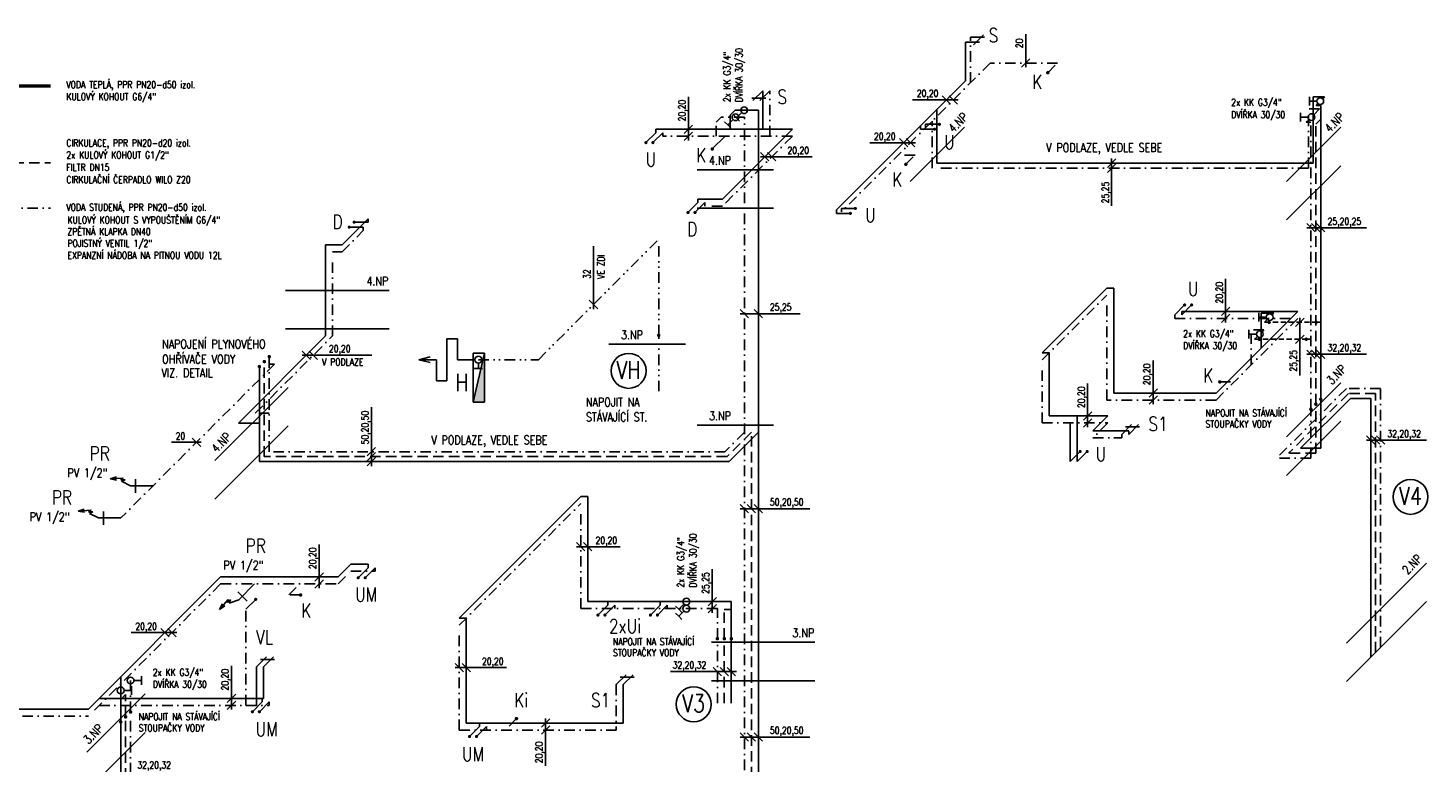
# Model space of a CAD drawing. Extents: x -388847 to -134749, y 81682 to 194994.
# Tile 16 of 23: x -154756 to -134749, y 98001 to 108502. Entities that reach past the tile are written whole.
import ezdxf
from ezdxf.enums import TextEntityAlignment as Align

# ---------------------------------------------------------------- set-up
doc = ezdxf.new("R2010")
doc.units = 0
doc.header["$MEASUREMENT"] = 0
for name, pattern in [('DASHDOT', [1, 0.5, -0.25, 0, -0.25]), ('DASHED', [0.75, 0.5, -0.25]), ('DIVIDE', [1.25, 0.5, -0.25, 0, -0.25, 0, -0.25]), ('HIDDEN', [0.375, 0.25, -0.125])]:
    doc.linetypes.add(name, pattern=pattern)
for name, color, linetype in [('ZT-ARMAT', 4, 'Continuous'), ('ZT-TEXT', 2, 'Continuous'), ('ZT-VOD', 1, 'Continuous'), ('ZT-VOST', 4, 'Continuous')]:
    doc.layers.add(name, color=color, linetype=linetype)
doc.styles.add('C', font='simplexc', dxfattribs={"width": 0.8})
doc.styles.add('SIMPLEX', font='SIMPLEX.shx', dxfattribs={"width": 0.8})

# ---------------------------------------------------------------- blocks, each defined once
blk = doc.blocks.new('CST')
at = {"color": 2}
blk.add_circle((0, 0), 250, dxfattribs=at)
at = {"color": 1, "style": 'SIMPLEX', "width": 0.8}
blk.add_attdef('CISLO\\STOUPACKY', text='', height=250, dxfattribs=at).set_placement((0, -113), align=Align.CENTER)
blk = doc.blocks.new('VEN')
at = {"layer": 'ZT-ARMAT', "color": 4}
for p, q in [((0, 155), (-62, 155)), ((0, 155), (62, 155)), ((0, 155), (62, 155)), ((0, 48), (0, 155))]:
    blk.add_line(p, q, dxfattribs=at)
blk.add_circle((0, 0), 48.1, dxfattribs=at)
blk = doc.blocks.new('T212')
at = {"layer": 'ZT-ARMAT', "color": 4}
for p, q in [((321, 1), (0, 0)), ((250, 101), (250, -93)), ((321, 1), (450, -64)), ((450, -64), (400, -86)), ((400, -86), (464, -88)), ((464, -88), (426, -109)), ((426, -109), (613, -96)), ((613, -96), (521, -79)), ((613, -96), (524, -125))]:
    blk.add_line(p, q, dxfattribs=at)
blk = doc.blocks.new('HYDRA25')
at = {"layer": 'ZT-ARMAT', "color": 4}
for p, q in [((-450, 300), (-450, -300)), ((-300, 300), (-450, 300)), ((-300, 0), (-300, 300)), ((-850, 0), (-690, 42)), ((-600, 0), (-850, 0)), ((-850, 0), (-690, -42)), ((-600, -300), (-600, 0)), ((-50, 0), (-300, 0)), ((87, 92), (-73, -608)), ((-73, 92), (-73, -608)), ((87, 92), (-73, 92)), ((87, 92), (87, -608)), ((-58, -126), (0, -126)), ((0, -50), (0, -126)), ((58, -126), (0, -126)), ((0, -126), (59, -126)), ((-450, -300), (-600, -300)), ((87, -608), (-73, -608))]:
    blk.add_line(p, q, dxfattribs=at)
blk.add_circle((0, 0), 50, dxfattribs=at)
blk.add_solid([(-73, -608), (87, -608), (87, 92)], dxfattribs=at)
at = {"layer": 'ZT-ARMAT', "color": 1, "style": 'SIMPLEX', "width": 0.8}
blk.add_text('H', height=250, dxfattribs=at).set_placement((-327, -451))

msp = doc.modelspace()

# ---------------------------------------------------------------- linework, layer by layer
at = {"layer": 'ZT-TEXT', "linetype": 'ByBlock'}
for p, q in [((-140498.3, 107941.9), (-140498.3, 108415.1)), ((-140438.3, 108061.9), (-140558.3, 107941.9)), ((-145317.5, 106896.4), (-145317.5, 107520)), ((-142113.6, 107475.7), (-141461.3, 107475.7)), ((-141571, 107415.7), (-141691, 107535.7)), ((-141471, 107415.7), (-141591, 107535.7)), ((-145257.5, 107116.4), (-145377.5, 106996.4)), ((-145257.5, 107016.4), (-145377.5, 106896.4)), ((-142726.3, 106863), (-142074, 106863)), ((-142183.7, 106803), (-142303.7, 106923)), ((-142083.7, 106803), (-142203.7, 106923)), ((-144166.4, 106602.6), (-144286.4, 106722.6)), ((-144286.4, 106662.6), (-143551, 106662.6)), ((-144066.4, 106602.6), (-144186.4, 106722.6)), ((-139269.6, 105961.7), (-139269.6, 106637.9)), ((-139209.6, 106631), (-139329.6, 106511)), ((-139209.6, 106560.3), (-139329.6, 106440.3)), ((-136362.4, 105587.9), (-136482.4, 105707.9)), ((-136482.4, 105647.9), (-135626.8, 105647.9)), ((-136291.6, 105587.9), (-136411.6, 105707.9)), ((-136220.9, 105587.9), (-136340.9, 105707.9)), ((-146674.3, 104485.5), (-146674.3, 105383.6)), ((-137640.5, 104293.9), (-137640.5, 104917.5)), ((-146614.3, 104491.8), (-146734.3, 104611.8)), ((-144457.3, 104359.3), (-144577.3, 104479.3)), ((-144257.3, 104359.3), (-144377.3, 104479.3)), ((-137580.5, 104513.9), (-137700.5, 104393.9)), ((-144577.3, 104419.3), (-143721.7, 104419.3)), ((-137580.5, 104413.9), (-137700.5, 104293.9)), ((-136520.1, 104357.6), (-136640.1, 104237.6)), ((-136580.1, 103538.4), (-136580.1, 104359.8)), ((-136520.1, 104116.2), (-136640.1, 103996.2)), ((-150719.4, 103767.2), (-150839.4, 103887.2)), ((-150619.4, 103767.2), (-150739.4, 103887.2)), ((-136362.4, 103781), (-136482.4, 103901)), ((-136482.4, 103841), (-135626.8, 103841)), ((-136291.6, 103781), (-136411.6, 103901)), ((-136220.9, 103781), (-136340.9, 103901)), ((-150839.4, 103827.2), (-149843.8, 103827.2)), ((-138674.6, 103127.1), (-138674.6, 103750.6)), ((-139612.6, 102800.9), (-139612.6, 103424.5)), ((-138614.6, 103347.1), (-138734.6, 103227.1)), ((-138614.6, 103247.1), (-138734.6, 103127.1)), ((-149848.4, 102241.3), (-149848.4, 103087.4)), ((-139552.6, 103020.9), (-139672.6, 102900.9)), ((-139552.6, 102920.9), (-139672.6, 102800.9)), ((-152287.8, 102523.3), (-152407.8, 102643.3)), ((-135507.9, 102555.1), (-135627.9, 102675.1)), ((-135437.2, 102555.1), (-135557.2, 102675.1)), ((-135366.5, 102555.1), (-135486.5, 102675.1)), ((-152705.4, 102583.3), (-152283, 102583.3)), ((-149788.4, 102509), (-149908.4, 102389)), ((-149788.4, 102438.3), (-149908.4, 102318.3)), ((-135627.9, 102615.1), (-134772.3, 102615.1)), ((-149788.4, 102367.6), (-149908.4, 102247.6)), ((-144457.3, 101573.9), (-144577.3, 101693.9)), ((-144357.3, 101573.9), (-144477.3, 101693.9)), ((-144257.3, 101573.9), (-144377.3, 101693.9)), ((-144577.3, 101633.9), (-143583.6, 101633.9)), ((-150594.9, 100499.5), (-150594.9, 101123)), ((-146797.3, 101030.4), (-146917.3, 101150.4)), ((-146917.3, 101090.4), (-146293.8, 101090.4)), ((-146697.3, 101030.4), (-146817.3, 101150.4)), ((-150534.9, 100719.5), (-150654.9, 100599.5)), ((-144977.3, 100146.5), (-144977.3, 100770.1)), ((-150534.9, 100619.5), (-150654.9, 100499.5)), ((-144917.3, 100366.5), (-145037.3, 100246.5)), ((-144917.3, 100266.5), (-145037.3, 100146.5)), ((-153281, 99863.8), (-152628.8, 99863.8)), ((-152738.4, 99803.8), (-152858.4, 99923.8)), ((-152638.4, 99803.8), (-152758.4, 99923.8)), ((-151847.8, 98764.8), (-151847.8, 99388.4)), ((-148532.6, 99303.6), (-148652.6, 99423.6)), ((-148652.6, 99363.6), (-147917.2, 99363.6)), ((-148432.6, 99303.6), (-148552.6, 99423.6)), ((-145574.2, 99308), (-144631, 99308)), ((-144844.6, 99248), (-144964.6, 99368)), ((-144744.6, 99248), (-144864.6, 99368)), ((-144644.6, 99248), (-144764.6, 99368)), ((-151787.8, 98984.8), (-151907.8, 98864.8)), ((-151787.8, 98884.8), (-151907.8, 98764.8)), ((-147358.6, 97962), (-147358.6, 98638.1)), ((-147298.6, 98631.2), (-147418.6, 98511.2)), ((-147298.6, 98531.2), (-147418.6, 98411.2)), ((-144457.3, 98312.4), (-144577.3, 98432.4)), ((-144577.3, 98372.4), (-143583.6, 98372.4)), ((-144357.3, 98312.4), (-144477.3, 98432.4)), ((-144257.3, 98312.4), (-144377.3, 98432.4))]:
    msp.add_line(p, q, dxfattribs=at)
at = {"layer": 'ZT-VOD', "color": 1}
for p, q in [((-141357.4, 108299.2), (-141157.4, 108299.2)), ((-141101.4, 108405.3), (-141242.8, 108263.8)), ((-144211.2, 107500.4), (-144411.2, 107500.4)), ((-144255.1, 107606.4), (-144396.6, 107465)), ((-144255.1, 107606.4), (-144255.1, 107056.4)), ((-145783.4, 107006.4), (-145783.4, 107056.4)), ((-142000.7, 107055.9), (-142000.7, 107105.9)), ((-142000.7, 107055.9), (-141800.7, 107055.9)), ((-145783.4, 107006.4), (-145924.8, 106865)), ((-145182.6, 106007.7), (-145182.6, 106057.7)), ((-145182.6, 106007.7), (-145324, 105866.3)), ((-143202.8, 105853.8), (-143202.8, 105903.8)), ((-143202.8, 105853.8), (-143002.8, 105853.8)), ((-149893.8, 105727.7), (-150093.8, 105727.7)), ((-149893.8, 105727.7), (-149893.8, 105777.7)), ((-138267.7, 104403.9), (-138126.3, 104545.3)), ((-138267.7, 104453.9), (-138267.7, 104403.9)), ((-139760.7, 102960.9), (-139760.7, 102310.9)), ((-139025.5, 102696.1), (-138884.1, 102837.5)), ((-139069.5, 102802.2), (-138869.5, 102802.2)), ((-139025.5, 102746.1), (-139025.5, 102696.1)), ((-139760.7, 102310.9), (-139619.3, 102452.3)), ((-149895.4, 100789.8), (-149895.4, 100839.8)), ((-149895.4, 100789.8), (-150036.8, 100648.4)), ((-146469.4, 100256.5), (-146610.8, 100115.1)), ((-146469.4, 100256.5), (-146469.4, 100306.5)), ((-145719.4, 100256.5), (-145860.8, 100115.1)), ((-145719.4, 100256.5), (-145719.4, 100306.5)), ((-151432.5, 99480.9), (-151232.5, 99480.9)), ((-151388.6, 99374.8), (-151247.2, 99516.2)), ((-151388.6, 98924.8), (-151388.6, 99374.8)), ((-146250.3, 99121.2), (-146108.8, 99262.7)), ((-146294.2, 99227.3), (-146094.2, 99227.3)), ((-146250.3, 98571.2), (-146250.3, 99121.2)), ((-151407.9, 98874.8), (-151549.4, 98733.4)), ((-151407.9, 98874.8), (-151407.9, 98924.8)), ((-148304.3, 98521.2), (-148445.7, 98379.8)), ((-148304.3, 98521.2), (-148304.3, 98571.2))]:
    msp.add_line(p, q, dxfattribs=at)
at = {"layer": 'ZT-VOD', "color": 1, "linetype": 'Continuous', "ltscale": 300}
for p, q in [((-141357.4, 108299.2), (-141357.4, 107749.2)), ((-141357.4, 107749.2), (-143202.8, 105903.8)), ((-136226.5, 107517.9), (-136387.9, 107517.9)), ((-136387.9, 106571), (-136387.9, 107517.9)), ((-136226.5, 107517.9), (-136253.9, 107490.6)), ((-144720.3, 107256.4), (-144649.8, 107327)), ((-144720.3, 107056.4), (-144720.3, 107256.4)), ((-144317.3, 107327), (-144649.8, 107327)), ((-144317.3, 91397), (-144317.3, 107327)), ((-141766, 106571), (-141766, 107340.7)), ((-136346.9, 107397.6), (-136321.9, 107422.6)), ((-136280.9, 107397.6), (-136346.9, 107397.6)), ((-136280.9, 103197.6), (-136280.9, 107397.6)), ((-145783.4, 107056.4), (-143832.5, 107056.4)), ((-143832.5, 107056.4), (-144831.2, 106057.7)), ((-136387.9, 106571), (-141766, 106571)), ((-144831.2, 106057.7), (-145182.6, 106057.7)), ((-150268.2, 105403.3), (-149893.8, 105777.7)), ((-150503.3, 104103.3), (-150503.3, 105403.3)), ((-150503.3, 105403.3), (-150268.2, 105403.3)), ((-140263.1, 103860.9), (-139336.9, 104787.1)), ((-139336.9, 104787.1), (-139236.9, 104787.1)), ((-139236.9, 103287.1), (-139236.9, 104787.1)), ((-138267.7, 104453.9), (-136609.7, 104453.9)), ((-137776.5, 103287.1), (-136609.7, 104453.9)), ((-136952.3, 104430.3), (-137133.3, 104430.3)), ((-137133.3, 103930.3), (-137133.3, 104430.3)), ((-137084.9, 104297.6), (-137045.4, 104337.2)), ((-137019, 104297.6), (-137084.9, 104297.6)), ((-136952.3, 104430.3), (-136977.4, 104405.1)), ((-136280.9, 104297.6), (-136346.9, 104297.6)), ((-151749, 102857.5), (-150503.3, 104103.3)), ((-140263.1, 103860.9), (-140163.1, 103860.9)), ((-140163.1, 102960.9), (-140163.1, 103860.9)), ((-151449, 102307.6), (-151449, 103665.2)), ((-137776.5, 103287.1), (-139236.9, 103287.1)), ((-151449, 102857.5), (-151749, 102857.5)), ((-140163.1, 102960.9), (-139322.1, 102960.9)), ((-139322.1, 102960.9), (-139536.9, 102746.1)), ((-144317.3, 102727), (-144736.7, 102307.6)), ((-139536.9, 102746.1), (-139025.5, 102746.1)), ((-144736.7, 102307.6), (-151449, 102307.6)), ((-148592.6, 100071.2), (-146857.3, 101806.5)), ((-146857.3, 101806.5), (-146757.3, 101806.5)), ((-146757.3, 100306.5), (-146757.3, 101806.5)), ((-150324.5, 100659.5), (-150144.1, 100839.8)), ((-150144.1, 100839.8), (-149895.4, 100839.8)), ((-152002.8, 100659.5), (-153892.5, 98769.7)), ((-152002.8, 100659.5), (-150324.5, 100659.5)), ((-144704.6, 100306.5), (-146757.3, 100306.5)), ((-144704.6, 100306.5), (-144704.6, 99777)), ((-148592.6, 100071.2), (-148492.6, 100071.2)), ((-148492.6, 98571.2), (-148492.6, 100071.2)), ((-153430.9, 98588.3), (-153430.9, 99231.3)), ((-153737.5, 98924.8), (-151388.6, 98924.8)), ((-156236.1, 98769.7), (-153892.5, 98769.7)), ((-148492.6, 98571.2), (-146250.3, 98571.2))]:
    msp.add_line(p, q, dxfattribs=at)
at = {"layer": 'ZT-VOD', "color": 131, "linetype": 'DASHDOT', "ltscale": 300}
for p, q in [((-141286.7, 107719.9), (-141286.7, 108369.9)), ((-141004.8, 108001.9), (-143132.1, 105874.5)), ((-140043.3, 108001.9), (-141004.8, 108001.9)), ((-140182.1, 107863.1), (-140043.3, 108001.9)), ((-144155.1, 106956.4), (-144155.1, 107606.4)), ((-136297.3, 107347.2), (-136458.6, 107347.2)), ((-136458.6, 106500.3), (-136458.6, 107347.2)), ((-136297.3, 107347.2), (-136380.8, 107263.7)), ((-144920.3, 107156.4), (-144849.8, 107227)), ((-144920.3, 106956.4), (-144920.3, 107156.4)), ((-144517.3, 107227), (-144849.8, 107227)), ((-144517.3, 91597), (-144517.3, 107227)), ((-141836.7, 106500.3), (-141836.7, 107170)), ((-136488.3, 107156.2), (-136448.8, 107195.7)), ((-136422.4, 107156.2), (-136488.3, 107156.2)), ((-136422.4, 103056.2), (-136422.4, 107156.2)), ((-143832.5, 106956.4), (-145683.4, 106956.4)), ((-143832.5, 106956.4), (-144831.2, 105957.7)), ((-142078.8, 106686.5), (-142320.2, 106686.5)), ((-142210.2, 106555), (-142078.8, 106686.5)), ((-136458.6, 106500.3), (-141836.7, 106500.3)), ((-155065, 105929.4), (-154434.8, 105929.4)), ((-144831.2, 105957.7), (-145082.6, 105957.7)), ((-150268.2, 105303.3), (-149964.5, 105607)), ((-150403.3, 104103.3), (-150403.3, 105303.3)), ((-150403.3, 105303.3), (-150268.2, 105303.3)), ((-140263.1, 103760.9), (-139336.9, 104687.1)), ((-139336.9, 103187.1), (-139336.9, 104687.1)), ((-138367.7, 104353.9), (-136609.7, 104353.9)), ((-137776.5, 103187.1), (-136609.7, 104353.9)), ((-151507.6, 102999), (-150403.3, 104103.3)), ((-137093.7, 104188.9), (-137274.7, 104188.9)), ((-137274.7, 103688.9), (-137274.7, 104188.9)), ((-137226.3, 104056.2), (-137186.8, 104095.7)), ((-137160.4, 104056.2), (-137226.3, 104056.2)), ((-137093.7, 104188.9), (-137118.9, 104163.7)), ((-136422.4, 104056.2), (-136488.3, 104056.2)), ((-151232.2, 103699), (-153427.4, 101503.7)), ((-151307.6, 102449), (-151307.6, 103806.6)), ((-151307.6, 103699), (-151232.2, 103699)), ((-140263.1, 102860.9), (-140263.1, 103760.9)), ((-137723.5, 103445.9), (-137517.7, 103445.9)), ((-137776.5, 103187.1), (-139336.9, 103187.1)), ((-151307.6, 102999), (-151507.6, 102999)), ((-140263.1, 102860.9), (-139322.1, 102860.9)), ((-139322.1, 102860.9), (-139536.9, 102646.1)), ((-144517.3, 102727), (-144795.3, 102449)), ((-139536.9, 102646.1), (-139125.5, 102646.1)), ((-144795.3, 102449), (-151307.6, 102449)), ((-148592.6, 99971.2), (-146857.3, 101706.5)), ((-146857.3, 100206.5), (-146857.3, 101706.5)), ((-150324.5, 100559.5), (-150144.1, 100739.8)), ((-150144.1, 100739.8), (-149795.4, 100739.8)), ((-152002.8, 100559.5), (-153892.5, 98669.7)), ((-152002.8, 100559.5), (-150324.5, 100559.5)), ((-151028.2, 100401.8), (-150870.6, 100559.5)), ((-150859.8, 100401.8), (-151028.2, 100401.8)), ((-151642.9, 98824.8), (-151642.9, 100197.7)), ((-144904.6, 100206.5), (-146857.3, 100206.5)), ((-144904.6, 99777), (-144904.6, 100206.5)), ((-148592.6, 98471.2), (-148592.6, 99971.2)), ((-153289.5, 98729.7), (-153289.5, 99272.7)), ((-146350.3, 99121.2), (-146350.3, 98471.2)), ((-156336.1, 98669.7), (-153892.5, 98669.7)), ((-153737.5, 98824.8), (-151307.9, 98824.8)), ((-147774.7, 98635.7), (-147941.7, 98468.6)), ((-148592.6, 98471.2), (-146350.3, 98471.2))]:
    msp.add_line(p, q, dxfattribs=at)
at = {"layer": 'ZT-VOD', "color": 131}
for p, q in [((-141286.7, 108369.9), (-141086.7, 108369.9)), ((-144155.1, 107606.4), (-144296.6, 107465)), ((-141930, 107126.6), (-141730, 107126.6)), ((-141930, 107076.6), (-141930, 107126.6)), ((-145683.4, 107006.4), (-145824.8, 106865)), ((-145683.4, 106956.4), (-145683.4, 107006.4)), ((-145082.6, 106007.7), (-145224, 105866.3)), ((-145082.6, 105957.7), (-145082.6, 106007.7)), ((-143132.1, 105924.5), (-142932.1, 105924.5)), ((-143132.1, 105874.5), (-143132.1, 105924.5)), ((-150164.5, 105657), (-149964.5, 105657)), ((-149964.5, 105607), (-149964.5, 105657)), ((-138367.7, 104403.9), (-138226.3, 104545.3)), ((-138367.7, 104403.9), (-138367.7, 104353.9)), ((-139860.7, 102310.9), (-139860.7, 102860.9)), ((-139125.5, 102696.1), (-138984.1, 102837.5)), ((-139125.5, 102696.1), (-139125.5, 102646.1)), ((-139860.7, 102310.9), (-139719.3, 102452.3)), ((-149795.4, 100789.8), (-149936.8, 100648.4)), ((-149795.4, 100739.8), (-149795.4, 100789.8)), ((-151642.9, 100197.7), (-151501.4, 100339.1)), ((-146369.4, 100256.5), (-146510.8, 100115.1)), ((-146369.4, 100206.5), (-146369.4, 100256.5)), ((-145619.4, 100256.5), (-145760.8, 100115.1)), ((-145619.4, 100206.5), (-145619.4, 100256.5)), ((-151488.6, 99374.8), (-151347.2, 99516.2)), ((-151488.6, 99374.8), (-151488.6, 98824.8)), ((-146350.3, 99121.2), (-146208.8, 99262.7)), ((-151307.9, 98874.8), (-151449.4, 98733.4)), ((-151307.9, 98824.8), (-151307.9, 98874.8)), ((-148204.3, 98521.2), (-148345.7, 98379.8)), ((-148204.3, 98471.2), (-148204.3, 98521.2))]:
    msp.add_line(p, q, dxfattribs=at)
at = {"layer": 'ZT-VOD', "color": 1, "lineweight": 50, "ltscale": 0.3}
msp.add_line((-155933.9, 107678.1), (-154434.8, 107678.1), dxfattribs=at)
at = {"layer": 'ZT-VOD', "color": 8, "ltscale": 300}
for p, q in [((-141372.3, 107084.4), (-142146.8, 106309.8)), ((-135994.2, 107084.4), (-136768.7, 106309.8)), ((-144103.3, 106477), (-145194.9, 106477)), ((-135994.2, 106534.4), (-136768.7, 105759.8)), ((-144103.3, 105927), (-145194.9, 105927)), ((-151073.5, 104753.3), (-149595.8, 104753.3)), ((-151073.5, 104203.3), (-149595.8, 104203.3)), ((-145361.6, 103984), (-146453.3, 103984)), ((-151039.9, 103366.7), (-152084.7, 102321.8)), ((-135994.2, 103434.4), (-136768.7, 102659.8)), ((-136768.7, 102109.8), (-135994.2, 102884.4)), ((-151039.9, 102816.7), (-152084.7, 101771.8)), ((-144103.3, 102827), (-145194.9, 102827)), ((-143509.8, 99727), (-144987.5, 99727)), ((-144987.5, 99177), (-143509.8, 99177)), ((-153914, 98155.2), (-153081.3, 98988)), ((-153914, 97605.2), (-153081.3, 98438))]:
    msp.add_line(p, q, dxfattribs=at)
at = {"layer": 'ZT-VOD', "color": 1, "linetype": 'DASHED', "ltscale": 300}
for p, q in [((-136351.6, 107130.6), (-136280.9, 107201.3)), ((-136351.6, 103126.9), (-136351.6, 107130.6)), ((-155190.9, 106576.9), (-154434.8, 106576.9)), ((-151378.3, 102378.3), (-151378.3, 103735.9)), ((-144417.3, 102727), (-144766, 102378.3)), ((-144417.3, 91497), (-144417.3, 102727)), ((-144766, 102378.3), (-151378.3, 102378.3)), ((-144804.6, 99777), (-144804.6, 100192.7)), ((-144804.6, 100192.7), (-144704.6, 100192.7)), ((-153430.9, 98907.9), (-153360.2, 98978.6)), ((-153360.2, 98659), (-153360.2, 98978.6))]:
    msp.add_line(p, q, dxfattribs=at)
at = {"layer": 'ZT-VOD', "color": 131, "ltscale": 300}
msp.add_line((-144976.7, 106774.4), (-144794.7, 106956.4), dxfattribs=at)
at = {"layer": 'ZT-VOD', "color": 131, "linetype": 'DIVIDE', "ltscale": 300}
for p, q in [((-147462.4, 103763.8), (-145742.2, 105484)), ((-145742.2, 104111.4), (-145742.2, 105484)), ((-148319.5, 103763.8), (-147462.4, 103763.8))]:
    msp.add_line(p, q, dxfattribs=at)
at = {"layer": 'ZT-VOD', "color": 7, "linetype": 'HIDDEN', "ltscale": 300}
for p, q in [((-137078.5, 104297.6), (-136346.9, 104297.6)), ((-137219.9, 104056.2), (-136488.3, 104056.2))]:
    msp.add_line(p, q, dxfattribs=at)
at = {"layer": 'ZT-VOD', "color": 7, "linetype": 'DIVIDE', "ltscale": 300}
msp.add_line((-145742.2, 103312.4), (-145742.2, 104111.4), dxfattribs=at)
at = {"layer": 'ZT-VOD', "color": 7, "linetype": 'DASHDOT', "ltscale": 300}
for p, q in [((-135915, 103352.5), (-136911.2, 102356.2)), ((-135426.5, 103352.5), (-135915, 103352.5)), ((-135426.5, 101395.6), (-135426.5, 103352.5)), ((-136422.4, 102356.2), (-136422.4, 103056.2)), ((-136422.4, 102356.2), (-136911.2, 102356.2)), ((-135426.5, 99652.5), (-135426.5, 101299.5)), ((-144904.6, 98855.2), (-144904.6, 99777)), ((-153289.5, 90649.7), (-153289.5, 98729.7))]:
    msp.add_line(p, q, dxfattribs=at)
at = {"layer": 'ZT-VOD', "color": 7, "linetype": 'DASHED', "ltscale": 300}
for p, q in [((-135885.7, 103281.8), (-136740.5, 102426.9)), ((-135497.2, 103281.8), (-135885.7, 103281.8)), ((-135497.2, 99581.8), (-135497.2, 103281.8)), ((-136351.6, 102426.9), (-136351.6, 103126.9)), ((-136351.6, 102426.9), (-136740.5, 102426.9)), ((-144804.6, 98855.2), (-144804.6, 99777)), ((-153360.2, 90579), (-153360.2, 98659))]:
    msp.add_line(p, q, dxfattribs=at)
at = {"layer": 'ZT-VOD', "color": 7, "linetype": 'Continuous', "ltscale": 300}
for p, q in [((-135856.4, 103211.1), (-136569.8, 102497.6)), ((-136280.9, 102497.6), (-136280.9, 103197.6)), ((-135567.9, 103211.1), (-135856.4, 103211.1)), ((-135567.9, 99511.1), (-135567.9, 103211.1)), ((-136280.9, 102497.6), (-136569.8, 102497.6)), ((-144704.6, 98855.2), (-144704.6, 99777)), ((-153430.9, 90508.3), (-153430.9, 98588.3))]:
    msp.add_line(p, q, dxfattribs=at)
at = {"layer": 'ZT-VOD', "color": 7, "linetype": 'Continuous', "ltscale": 200}
for p, q in [((-134772, 100857), (-135914.3, 99714.7)), ((-135914.3, 99164.7), (-134772, 100307))]:
    msp.add_line(p, q, dxfattribs=at)
at = {"layer": 'ZT-VOD', "color": 131, "ltscale": 300, "const_width": 25}
for points in [[(-140190.9, 107872, 1), (-140173.3, 107854.3, 1)], [(-144985.5, 106783.3, 1), (-144967.9, 106765.6, 1)], [(-142219.1, 106563.8, 1), (-142201.4, 106546.1, 1)], [(-137006.5, 104297.6, 1), (-137031.5, 104297.6, 1)], [(-136334.4, 104297.6, 1), (-136359.4, 104297.6, 1)], [(-145729.7, 104111.4, 1), (-145754.7, 104111.4, 1)], [(-137147.9, 104056.2, 1), (-137172.9, 104056.2, 1)], [(-136475.8, 104056.2, 1), (-136500.8, 104056.2, 1)], [(-151436.5, 103665.2, 1), (-151461.5, 103665.2, 1)], [(-151365.8, 103735.9, 1), (-151390.8, 103735.9, 1)], [(-151295.1, 103806.6, 1), (-151320.1, 103806.6, 1)], [(-137736, 103445.9, 1), (-137711, 103445.9, 1)], [(-136409.9, 103056.2, 1), (-136434.9, 103056.2, 1)], [(-136339.1, 103126.9, 1), (-136364.1, 103126.9, 1)], [(-136268.4, 103197.6, 1), (-136293.4, 103197.6, 1)], [(-150872.3, 100401.8, 1), (-150847.3, 100401.8, 1)], [(-144892.1, 99777, 1), (-144917.1, 99777, 1)], [(-144792.1, 99777, 1), (-144817.1, 99777, 1)], [(-144692.1, 99777, 1), (-144717.1, 99777, 1)], [(-153347.7, 98659, 1), (-153372.7, 98659, 1)], [(-153277, 98729.7, 1), (-153302, 98729.7, 1)], [(-147783.5, 98644.5, 1), (-147765.9, 98626.8, 1)], [(-153418.4, 98588.3, 1), (-153443.4, 98588.3, 1)]]:
    msp.add_lwpolyline(points, format="xyb", close=True, dxfattribs=at)
at = {"layer": 'ZT-VOD', "color": 1, "const_width": 22.5}
for points in [[(-141812, 107055.9, 1), (-141789.5, 107055.9, 1)], [(-141741.3, 107126.6, 1), (-141718.8, 107126.6, 1)], [(-145936.1, 106865, 1), (-145913.6, 106865, 1)], [(-145836.1, 106865, 1), (-145813.6, 106865, 1)], [(-145335.3, 105866.3, 1), (-145312.8, 105866.3, 1)], [(-145235.3, 105866.3, 1), (-145212.8, 105866.3, 1)], [(-143014.1, 105853.8, 1), (-142991.6, 105853.8, 1)], [(-142943.4, 105924.5, 1), (-142920.9, 105924.5, 1)], [(-150175.7, 105657, 1), (-150153.2, 105657, 1)], [(-150105, 105727.7, 1), (-150082.5, 105727.7, 1)], [(-138237.5, 104545.3, 1), (-138215, 104545.3, 1)], [(-138137.5, 104545.3, 1), (-138115, 104545.3, 1)], [(-139730.6, 102452.3, 1), (-139708.1, 102452.3, 1)], [(-139630.6, 102452.3, 1), (-139608.1, 102452.3, 1)], [(-150048.1, 100648.4, 1), (-150025.6, 100648.4, 1)], [(-149948.1, 100648.4, 1), (-149925.6, 100648.4, 1)], [(-151512.7, 100339.1, 1), (-151490.2, 100339.1, 1)], [(-146622.1, 100115.1, 1), (-146599.6, 100115.1, 1)], [(-146522.1, 100115.1, 1), (-146499.6, 100115.1, 1)], [(-145872.1, 100115.1, 1), (-145849.6, 100115.1, 1)], [(-145772.1, 100115.1, 1), (-145749.6, 100115.1, 1)], [(-151560.6, 98733.4, 1), (-151538.1, 98733.4, 1)], [(-151460.6, 98733.4, 1), (-151438.1, 98733.4, 1)], [(-148456.9, 98379.8, 1), (-148434.4, 98379.8, 1)], [(-148356.9, 98379.8, 1), (-148334.4, 98379.8, 1)]]:
    msp.add_lwpolyline(points, format="xyb", close=True, dxfattribs=at)

# ---------------------------------------------------------------- block references
at = {"color": 7, "linetype": 'DASHDOT', "ltscale": 300, "rotation": 269.9999999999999}
for p in [(-153289.5, 99179.7), (-153430.9, 99038.3)]:
    msp.add_blockref('VEN', p, dxfattribs=at)
at = {"layer": 'ZT-VOD', "color": 1, "linetype": 'Continuous', "ltscale": 300}
for name, p, rotation in [('VEN', (-136287.9, 107456.6), 89.99999999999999), ('VEN', (-144646.7, 107227), 135), ('VEN', (-144521.5, 107327), 135), ('VEN', (-136414.8, 107229.7), 89.99999999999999), ('VEN', (-137011.4, 104371.1), 89.99999999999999), ('VEN', (-137152.8, 104129.7), 89.99999999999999), ('T212', (-151516.5, 100559.5), 225), ('VEN', (-145347.2, 100306.5), 134.9999999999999), ('VEN', (-145347.2, 100206.5), 134.9999999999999)]:
    msp.add_blockref(name, p, dxfattribs=dict(at, rotation=rotation))
at = {"layer": 'ZT-VOD', "color": 131, "linetype": 'DIVIDE', "ltscale": 300}
msp.add_blockref('HYDRA25', (-148319.5, 103763.8), dxfattribs=at)
at = {"layer": 'ZT-VOD', "color": 131, "linetype": 'DASHDOT', "ltscale": 300, "rotation": 179.9999999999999}
for p in [(-152967.9, 101963.3), (-153427.4, 101503.7)]:
    msp.add_blockref('T212', p, dxfattribs=at)
at = {"layer": 'ZT-VOD', "color": 7, "linetype": 'DASHED', "ltscale": 300}
msp.add_blockref('CST', (-134998.8, 101803.8), dxfattribs=at).add_auto_attribs({'CISLO\\STOUPACKY': 'V4'})
at = {"layer": 'ZT-VOD', "color": 3, "linetype": 'DASHED', "ltscale": 300}
msp.add_blockref('CST', (-145242, 98840.9), dxfattribs=at).add_auto_attribs({'CISLO\\STOUPACKY': 'V3'})
at = {"layer": 'ZT-VOST', "color": 1, "linetype": 'Continuous', "ltscale": 300}
msp.add_blockref('CST', (-146172.7, 103604.2), dxfattribs=at).add_auto_attribs({'CISLO\\STOUPACKY': 'VH'})

# ---------------------------------------------------------------- texts
at = {"layer": 'ZT-TEXT', "color": 1, "style": 'C', "width": 0.8}
for s, p in [('S', (-141027, 108298.9)), ('K', (-140403.6, 107631.9)), ('S', (-144044.8, 107420.2)), ('U', (-141663.8, 106769.5)), ('U', (-145928.7, 106525.2)), ('K', (-145207.9, 106583.4)), ('K', (-142404.7, 106238.4)), ('U', (-142793.1, 105726.1)), ('D', (-150402.8, 105632.1)), ('D', (-145334.6, 105527.5)), ('U', (-138180.3, 104676.8)), ('K', (-137959.1, 103439.7)), ('S1', (-138743.1, 102748.7)), ('PR', (-153874.5, 102321.9)), ('U', (-139497.9, 102314.2)), ('PR', (-154414.2, 101694.1)), ('PR', (-151644.6, 101002.5)), ('UM', (-150080.3, 100311)), ('K', (-150849.3, 100080.9)), ('2xUi', (-146453.5, 99858.4)), ('VL', (-151495.1, 99698.1)), ('Ki', (-147806.3, 98798.8)), ('S1', (-146710.8, 98797.7)), ('UM', (-151503.2, 98385.2)), ('UM', (-148553.4, 98029))]:
    msp.add_text(s, height=200, dxfattribs=at).set_placement(p)
at = {"layer": 'ZT-TEXT', "style": 'C', "width": 0.8}
for s, p in [('20', (-140540.5, 108214.2)), ('DVÍŘKA 30/30', (-144544.1, 107444.2)), ('2x KK G3/4"', (-144718.5, 107444.2)), ('20,20', (-145359.8, 107168.8)), ('25,25', (-139311.9, 105998)), ('VE ZDI', (-146517.7, 104917.8)), ('32', (-146716.6, 104917.8)), ('20,20', (-137682.7, 104566.2)), ('25,25', (-136622.4, 103593.4)), ('20,20', (-138716.8, 103399.4)), ('20,20', (-139654.8, 103073.2)), ('50,20,50', (-149890.7, 102553.2)), ('20,20', (-150637.2, 100771.8)), ('2x KK G3/4"', (-145377.9, 100508.7)), ('DVÍŘKA 30/30', (-145203.4, 100508.7)), ('25,25', (-145019.5, 100418.8)), ('20,20', (-151890, 99037.1)), ('20,20', (-147400.9, 97998.3))]:
    msp.add_text(s, height=100, rotation=90, dxfattribs=at).set_placement(p)
for s, height, p in [('VODA TEPLÁ, PPR PN20-d50 izol.', 100, (-154207.4, 107640.9)), ('KULOVÝ KOHOUT G6/4"', 100, (-154207.4, 107470.3)), ('20,20', 100, (-142053.9, 107517.9)), ('2x KK G3/4"', 100, (-137561.5, 107390.1)), ('DVÍŘKA 30/30', 100, (-137561.5, 107215.6)), ('CIRKULACE, PPR PN20-d20 izol.', 100, (-154207.4, 106808.5)), ('20,20', 100, (-142666.6, 106905.2)), ('V PODLAZE, VEDLE SEBE', 125, (-140205.8, 106731.8)), ('2x KULOVÝ KOHOUT G1/2"', 100, (-154207.4, 106635.9)), ('20,20', 100, (-143902.2, 106704.8)), ('FILTR DN15', 100, (-154207.4, 106461.6)), ('CIRKULAČNÍ ČERPADLO WILO Z20', 100, (-154207.4, 106287.3)), ('VODA STUDENÁ, PPR PN20-d50 izol.', 100, (-154207.4, 105892.1)), ('KULOVÝ KOHOUT S VYPOUŠTĚNÍM G6/4"', 100, (-154192.1, 105709.1)), ('ZPĚTNÁ KLAPKA DN40', 100, (-154192.1, 105541.2)), ('POJISTNÝ VENTIL 1/2"', 100, (-154192.1, 105375.9)), ('EXPANZNÍ NÁDOBA NA PITNOU VODU 12L', 100, (-154192.1, 105204.7)), ('2x KK G3/4"', 100, (-138247.7, 104087.7)), ('DVÍŘKA 30/30', 100, (-138247.7, 103913.3)), ('20,20', 100, (-150455.3, 103869.4)), ('V PODLAZE', 100, (-150552.9, 103682.8)), ('STÁVAJÍCÍ ST.', 125, (-146782.4, 102882.1)), ('NAPOJIT NA', 125, (-146782.4, 103094.4)), ('NAPOJIT NA STÁVAJÍCÍ', 100, (-137927.8, 102953.2)), ('STOUPAČKY VODY', 100, (-137927.8, 102794.5)), ('20', 100, (-152645.8, 102625.5)), ('V PODLAZE, VEDLE SEBE', 125, (-148992.1, 102553.9)), ('32,20,32', 100, (-135329.2, 102657.4)), ('20,20', 100, (-146645, 101132.7)), ('20,20', 100, (-153221.3, 99906)), ('STOUPAČKY VODY', 100, (-146396.1, 99525.5)), ('NAPOJIT NA STÁVAJÍCÍ', 100, (-146396.1, 99684.2)), ('20,20', 100, (-148268.4, 99405.8)), ('32,20,32', 100, (-145543.7, 99350.2)), ('2x KK G3/4"', 100, (-152972.4, 99247.6)), ('DVÍŘKA 30/30', 100, (-152972.4, 99073.1)), ('NAPOJIT NA STÁVAJÍCÍ', 100, (-153173.7, 98611.1)), ('STOUPAČKY VODY', 100, (-153173.7, 98452.4)), ('32,20,32', 100, (-153192.3, 97921.1))]:
    msp.add_text(s, height=height, dxfattribs=at).set_placement(p)
at = {"layer": 'ZT-TEXT', "linetype": 'ByBlock', "style": 'C', "width": 0.8}
for s, p in [('25,20,25', (-136183.7, 105690.1)), ('25,25', (-144153.4, 104465)), ('32,20,32', (-136183.7, 103883.2)), ('50,20,50', (-144153.4, 101679.6)), ('50,20,50', (-144153.4, 98418.1))]:
    msp.add_text(s, height=100, dxfattribs=at).set_placement(p)
at = {"layer": 'ZT-VOD', "color": 8, "ltscale": 300, "style": 'C', "width": 0.8}
for s, p in [('4.NP', (-141530.3, 106998.7)), ('4.NP', (-136152.2, 106998.7)), ('3.NP', (-136123.6, 103396.7)), ('4.NP', (-152059.8, 102426.4)), ('3.NP', (-153890.6, 98261.2))]:
    msp.add_text(s, height=125, rotation=45, dxfattribs=at).set_placement(p)
for s, p in [('4.NP', (-145023.6, 106547.4)), ('4.NP', (-149919.1, 104823.7)), ('3.NP', (-146282, 104054.4)), ('3.NP', (-145023.6, 102897.4)), ('3.NP', (-143833.1, 99797.4))]:
    msp.add_text(s, height=125, dxfattribs=at).set_placement(p)
at = {"layer": 'ZT-VOD', "color": 2, "linetype": 'Continuous', "style": 'C', "width": 0.8}
for s, p in [('NAPOJENÍ PLYNOVÉHO', (-152839, 103924.2)), ('OHŘÍVAČE VODY', (-152839, 103708.7)), ('VIZ. DETAIL', (-152849.5, 103512.2)), ('PV 1/2"', (-154192.3, 102083.6)), ('PV 1/2"', (-154731.9, 101455.8)), ('PV 1/2"', (-151962.3, 100764.2))]:
    msp.add_text(s, height=125, dxfattribs=at).set_placement(p)
at = {"layer": 'ZT-VOD', "color": 7, "linetype": 'Continuous', "ltscale": 200, "style": 'C', "width": 0.8}
msp.add_text('2.NP', height=125, rotation=45, dxfattribs=at).set_placement((-135041.8, 100686.6))

doc.saveas('drawing.dxf')
